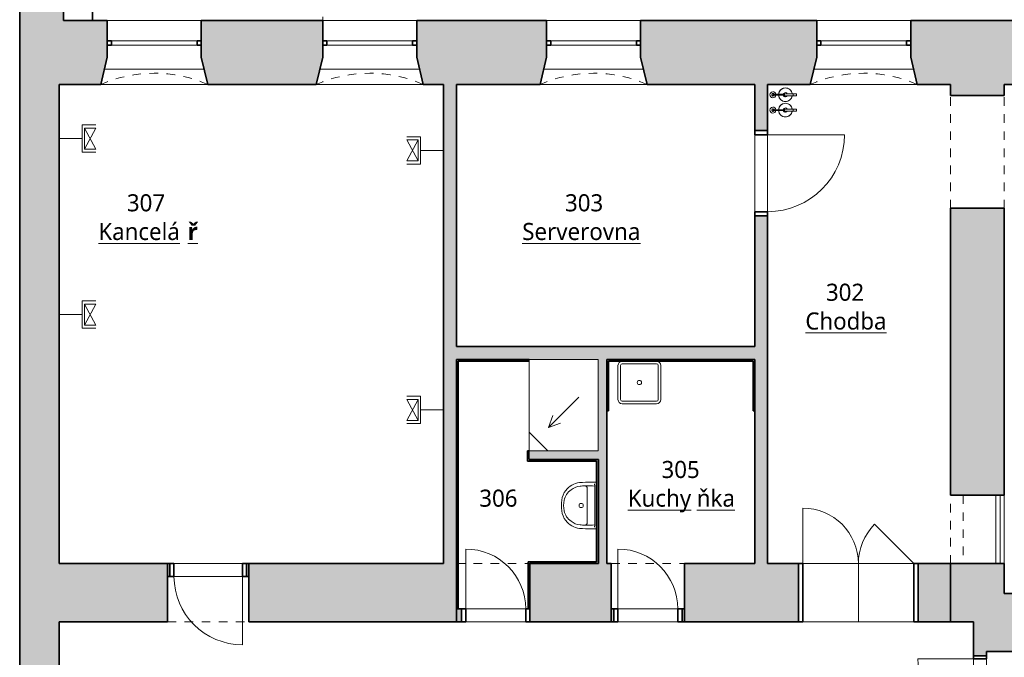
# Model space of a CAD drawing. Header units: metres. Extents: x -0.2 to 44.7, y -1.1 to 28.
# Tile 2 of 11: x -0.2 to 11.3, y 7.3 to 14.8. Entities that reach past the tile are written whole.
import ezdxf

# ---------------------------------------------------------------- set-up
doc = ezdxf.new("R2010")
doc.units = ezdxf.units.M
doc.linetypes.add('AV - Cerch_ 1 tecka 4mm', pattern=[0.006, 0.004, -0.001, 0, -0.001])
doc.linetypes.add('AV - Cerch_ 2 tecky 4mm', pattern=[0.008, 0.004, -0.0015, 0, -0.001, 0, -0.0015])
doc.layers.add('AV-MISTNOSTI', color=5, linetype='Continuous', lineweight=5, true_color=0x0000ff)
doc.layers.add('AV-TEXTY', color=5, linetype='Continuous', lineweight=13, true_color=0x0000ff)
for name, color, linetype, lineweight in [('AV-SRAFY', 7, 'Continuous', 35), ('AV-STAVBA', 7, 'Continuous', 18), ('AV-VYBAVENI', 7, 'Continuous', 18)]:
    doc.layers.add(name, color=color, linetype=linetype, lineweight=lineweight)
doc.styles.add('Trebuchet MS_B', font='trebuc.ttf', dxfattribs={"height": 0.2})

# ---------------------------------------------------------------- blocks, each defined once
blk = doc.blocks.new('DO_2-L_Ocel_ - 1250x1970-985152-3NP')
at = {"layer": 'AV-STAVBA', "color": 254, "true_color": 0xcccccc}
for p, q in [((0.65, 0.725), (0.65, 0.075)), ((-0.6, 0.075), (-0.176, 0.499)), ((-0.635, 0.075), (-0.635, -0.075)), ((-0.6, 0.075), (0.65, 0.075)), ((0, 0.075), (0, -0.075)), ((0.685, 0.075), (0.685, -0.075)), ((-0.6, -0.075), (0.65, -0.075))]:
    blk.add_line(p, q, dxfattribs=at)
at = {"layer": 'AV-STAVBA', "color": 254, "lineweight": 35, "true_color": 0xcccccc}
for p, q in [((-0.6, 0.075), (-0.635, 0.075)), ((-0.635, 0.075), (-0.635, -0.075)), ((-0.6, -0.075), (-0.6, 0.075)), ((0.685, 0.075), (0.65, 0.075)), ((0.65, 0.075), (0.65, -0.075)), ((0.685, -0.075), (0.685, 0.075)), ((-0.635, -0.075), (-0.6, -0.075)), ((0.65, -0.075), (0.685, -0.075))]:
    blk.add_line(p, q, dxfattribs=at)
at = {"layer": 'AV-STAVBA', "color": 254, "linetype": 'AV - Cerch_ 1 tecka 4mm', "true_color": 0xcccccc}
for p, q in [((-0.635, 0.075), (0.685, 0.075)), ((-0.6, 0.075), (0.65, 0.075)), ((-0.635, -0.075), (0.685, -0.075)), ((-0.6, -0.075), (0.65, -0.075))]:
    blk.add_line(p, q, dxfattribs=at)
at = {"layer": 'AV-STAVBA', "color": 254, "true_color": 0xcccccc}
for centre, radius, start, end in [((0.65, 0.075), 0.65, 89.9951, 180), ((-0.6, 0.075), 0.6, 360, 45)]:
    blk.add_arc(centre, radius, start, end, dxfattribs=at)
blk = doc.blocks.new('GM_Otvor_obdélníkový - 860x2230-999254-3NP')
at = {"layer": 'AV-STAVBA', "color": 254, "linetype": 'AV - Cerch_ 1 tecka 4mm', "lineweight": 13, "true_color": 0xcccccc}
for p, q in [((-0.43, 0.34), (0.43, 0.34)), ((-0.43, -0.34), (0.43, -0.34)), ((-0.43, -0.34), (0.43, -0.34))]:
    blk.add_line(p, q, dxfattribs=at)
blk = doc.blocks.new('DO_1-P_Ocel_ - 700x1970_150-988023-3NP')
at = {"layer": 'AV-STAVBA', "color": 254, "true_color": 0xcccccc}
for p, q in [((-0.35, 0.775), (-0.35, 0.075)), ((-0.35, 0.075), (0.35, 0.075)), ((-0.35, -0.075), (0.35, -0.075))]:
    blk.add_line(p, q, dxfattribs=at)
at = {"layer": 'AV-STAVBA', "color": 254, "linetype": 'AV - Cerch_ 1 tecka 4mm', "true_color": 0xcccccc}
for p, q in [((-0.4, 0.075), (0.4, 0.075)), ((-0.35, 0.075), (0.35, 0.075)), ((-0.4, -0.075), (0.4, -0.075)), ((-0.35, -0.075), (0.35, -0.075))]:
    blk.add_line(p, q, dxfattribs=at)
at = {"layer": 'AV-STAVBA', "color": 254, "lineweight": 35, "true_color": 0xcccccc}
for p, q in [((-0.35, 0.075), (-0.4, 0.075)), ((-0.4, 0.075), (-0.4, -0.075)), ((-0.35, -0.075), (-0.35, 0.075)), ((0.4, 0.075), (0.35, 0.075)), ((0.35, 0.075), (0.35, -0.075)), ((0.4, -0.075), (0.4, 0.075)), ((-0.4, -0.075), (-0.35, -0.075)), ((0.35, -0.075), (0.4, -0.075))]:
    blk.add_line(p, q, dxfattribs=at)
at = {"layer": 'AV-STAVBA', "color": 254, "true_color": 0xcccccc}
blk.add_arc((-0.35, 0.075), 0.7, 0, 90, dxfattribs=at)
blk = doc.blocks.new('GM_Otvor_obdélníkový - 950x2190-1000331-3NP')
at = {"layer": 'AV-STAVBA', "color": 254, "linetype": 'AV - Cerch_ 1 tecka 4mm', "lineweight": 13, "true_color": 0xcccccc}
for p, q in [((-0.475, 0.34), (0.475, 0.34)), ((-0.475, -0.34), (0.475, -0.34)), ((-0.475, -0.34), (0.475, -0.34))]:
    blk.add_line(p, q, dxfattribs=at)
blk = doc.blocks.new('DO_1-P_Ocel_ - 800x1970_150-917843-3NP')
at = {"layer": 'AV-STAVBA', "color": 254, "true_color": 0xcccccc}
for p, q in [((-0.4, 0.875), (-0.4, 0.075)), ((-0.4, 0.075), (0.4, 0.075)), ((-0.4, -0.075), (0.4, -0.075))]:
    blk.add_line(p, q, dxfattribs=at)
at = {"layer": 'AV-STAVBA', "color": 254, "linetype": 'AV - Cerch_ 1 tecka 4mm', "true_color": 0xcccccc}
for p, q in [((-0.45, 0.075), (0.45, 0.075)), ((-0.4, 0.075), (0.4, 0.075)), ((-0.45, -0.075), (0.45, -0.075)), ((-0.4, -0.075), (0.4, -0.075))]:
    blk.add_line(p, q, dxfattribs=at)
at = {"layer": 'AV-STAVBA', "color": 254, "lineweight": 35, "true_color": 0xcccccc}
for p, q in [((-0.4, 0.075), (-0.45, 0.075)), ((-0.45, 0.075), (-0.45, -0.075)), ((-0.4, -0.075), (-0.4, 0.075)), ((0.45, 0.075), (0.4, 0.075)), ((0.4, 0.075), (0.4, -0.075)), ((0.45, -0.075), (0.45, 0.075)), ((-0.45, -0.075), (-0.4, -0.075)), ((0.4, -0.075), (0.45, -0.075))]:
    blk.add_line(p, q, dxfattribs=at)
at = {"layer": 'AV-STAVBA', "color": 254, "true_color": 0xcccccc}
blk.add_arc((-0.4, 0.075), 0.8, 0, 90, dxfattribs=at)
blk = doc.blocks.new('GM_Otvor_obdélníkový - 1320x2750-1000893-3NP')
at = {"layer": 'AV-STAVBA', "color": 254, "linetype": 'AV - Cerch_ 1 tecka 4mm', "lineweight": 13, "true_color": 0xcccccc}
for p, q in [((-0.66, 0.315), (0.66, 0.315)), ((-0.66, -0.315), (0.66, -0.315)), ((-0.66, -0.315), (0.66, -0.315))]:
    blk.add_line(p, q, dxfattribs=at)
blk = doc.blocks.new('GM_Otvor_obdélníkový - 800x2600-1001248-3NP')
at = {"layer": 'AV-STAVBA', "color": 254, "linetype": 'AV - Cerch_ 1 tecka 4mm', "lineweight": 13, "true_color": 0xcccccc}
for p, q in [((-0.4, 0.315), (0.4, 0.315)), ((-0.4, -0.315), (0.4, -0.315)), ((-0.4, -0.315), (0.4, -0.315))]:
    blk.add_line(p, q, dxfattribs=at)
blk = doc.blocks.new('DO_2-P_Obl__členěné_222 - 1300x2570_zdobné-1001563-3NP')
at = {"layer": 'AV-STAVBA', "color": 254, "true_color": 0xcccccc}
for p, q in [((-0.65, 0.86), (-0.65, 0.21)), ((0.65, 0.21), (0.19, 0.67)), ((-0.65, 0.21), (0.65, 0.21)), ((-0.65, -0.47), (-0.65, 0.21)), ((0, 0.21), (0, -0.47)), ((0.65, -0.47), (0.65, 0.21)), ((-0.7, -0.47), (-0.65, -0.47)), ((-0.65, -0.47), (0.65, -0.47)), ((0.65, -0.47), (0.7, -0.47))]:
    blk.add_line(p, q, dxfattribs=at)
at = {"layer": 'AV-STAVBA', "color": 254, "lineweight": 35, "true_color": 0xcccccc}
for p, q in [((-0.65, 0.21), (-0.7, 0.21)), ((-0.7, 0.21), (-0.7, -0.47)), ((-0.65, -0.47), (-0.65, 0.21)), ((0.7, 0.21), (0.65, 0.21)), ((0.65, 0.21), (0.65, -0.47)), ((0.7, -0.47), (0.7, 0.21)), ((-0.7, -0.47), (-0.65, -0.47)), ((0.65, -0.47), (0.7, -0.47))]:
    blk.add_line(p, q, dxfattribs=at)
at = {"layer": 'AV-STAVBA', "color": 254, "linetype": 'AV - Cerch_ 1 tecka 4mm', "true_color": 0xcccccc}
for p, q in [((-0.65, 0.21), (0.65, 0.21)), ((-0.7, -0.47), (0.7, -0.47)), ((-0.65, -0.47), (0.65, -0.47))]:
    blk.add_line(p, q, dxfattribs=at)
at = {"layer": 'AV-STAVBA', "color": 254, "true_color": 0xcccccc}
for centre, start, end in [((-0.65, 0.21), 360, 90), ((0.65, 0.21), 135, 180)]:
    blk.add_arc(centre, 0.65, start, end, dxfattribs=at)
blk = doc.blocks.new('DO_1-P_Obl__členěné_11 - 900x1970-1001604-3NP')
at = {"layer": 'AV-STAVBA', "color": 254, "lineweight": 35, "true_color": 0xcccccc}
for p, q in [((-0.45, 0.075), (-0.5, 0.075)), ((-0.5, 0.075), (-0.5, -0.075)), ((-0.45, -0.075), (-0.45, 0.075)), ((0.5, 0.075), (0.45, 0.075)), ((0.45, 0.075), (0.45, -0.075)), ((0.5, -0.075), (0.5, 0.075)), ((-0.5, -0.075), (-0.45, -0.075)), ((0.45, -0.075), (0.5, -0.075))]:
    blk.add_line(p, q, dxfattribs=at)
at = {"layer": 'AV-STAVBA', "color": 254, "true_color": 0xcccccc}
for p, q in [((-0.5, 0.075), (-0.5, -0.075)), ((-0.5, 0.075), (-0.45, 0.075)), ((-0.45, -0.075), (-0.45, 0.075)), ((0.45, 0.075), (0.45, -0.075)), ((0.5, 0.075), (0.45, 0.075)), ((0.5, -0.075), (0.5, 0.075)), ((0.45, -0.075), (0.45, -0.975))]:
    blk.add_line(p, q, dxfattribs=at)
at = {"layer": 'AV-STAVBA', "color": 254, "linetype": 'AV - Cerch_ 1 tecka 4mm', "true_color": 0xcccccc}
for p, q in [((-0.45, 0.075), (0.45, 0.075)), ((0.45, -0.075), (-0.45, -0.075))]:
    blk.add_line(p, q, dxfattribs=at)
at = {"layer": 'AV-STAVBA', "color": 254, "true_color": 0xcccccc}
blk.add_arc((0.45, -0.075), 0.9, 180, 270, dxfattribs=at)
blk = doc.blocks.new('WI_2-2_bez středního sloupku - 1100x2250-1255372-3NP')
at = {"layer": 'AV-STAVBA', "color": 254, "linetype": 'AV - Cerch_ 1 tecka 4mm', "lineweight": 13, "true_color": 0xcccccc}
for p, q in [((0.55, 0.375), (-0.55, 0.375)), ((0.55, -0.375), (-0.55, -0.375))]:
    blk.add_line(p, q, dxfattribs=at)
at = {"layer": 'AV-STAVBA', "color": 254, "lineweight": 35, "true_color": 0xcccccc}
for p, q in [((-0.5, 0.135), (-0.55, 0.135)), ((-0.5, 0.085), (-0.5, 0.135)), ((0.55, 0.135), (0.5, 0.135)), ((0.5, 0.135), (0.5, 0.085)), ((-0.55, 0.085), (-0.5, 0.085)), ((0.5, 0.085), (0.55, 0.085))]:
    blk.add_line(p, q, dxfattribs=at)
at = {"layer": 'AV-STAVBA', "color": 254, "true_color": 0xcccccc}
for p, q in [((-0.5, 0.135), (0.5, 0.135)), ((0.5, 0.085), (-0.5, 0.085))]:
    blk.add_line(p, q, dxfattribs=at)
blk = doc.blocks.new('GM_Nika se zkoseným ostěním a klenutým nadpražím - 1050x2300-1256224-3NP')
at = {"layer": 'AV-STAVBA', "color": 254, "linetype": 'AV - Cerch_ 1 tecka 4mm', "lineweight": 13, "true_color": 0xcccccc}
for p, q in [((0.55, 0.375), (-0.55, 0.375)), ((0.625, -0.375), (-0.625, -0.375))]:
    blk.add_line(p, q, dxfattribs=at)
blk.add_arc((0, -1.807), 1.563, 66.4218, 113.5782, dxfattribs=at)
blk = doc.blocks.new('GM_Nika_zkosené ostění - v900-1256496-3NP')
at = {"layer": 'AV-STAVBA', "color": 254, "linetype": 'AV - Cerch_ 1 tecka 4mm', "lineweight": 13, "true_color": 0xcccccc}
blk.add_line((-0.5, -0.375), (0.75, -0.375), dxfattribs=at)
blk = doc.blocks.new('Railing - Railing-1425325-3NP')
at = {"layer": 'AV-STAVBA', "color": 254, "true_color": 0xcccccc}
for p, q in [((11.185, 9.188), (11.185, 8.388)), ((11.235, 8.388), (11.235, 9.188))]:
    blk.add_line(p, q, dxfattribs=at)
blk = doc.blocks.new('PF_Koncepční sprchový kout - vpusť rohová-1500041-3NP')
at = {"layer": 'AV-VYBAVENI', "color": 254, "true_color": 0xcccccc}
for p, q in [((0.45, 0), (-0.36, 0)), ((-0.36, 0), (-0.36, -1.07)), ((0.45, -1.07), (0.45, 0)), ((0.45, -0.22), (0.23, 0)), ((0.221, -0.273), (-0.132, -0.627)), ((0.221, -0.273), (0.081, -0.325)), ((0.221, -0.273), (0.17, -0.414)), ((-0.36, -1.07), (0.45, -1.07))]:
    blk.add_line(p, q, dxfattribs=at)
blk = doc.blocks.new('Koncepční umyvadlo - 550x400-1470811-3NP')
at = {"layer": 'AV-VYBAVENI', "color": 254, "true_color": 0xcccccc}
for p, q in [((-0.075, 0.12), (0.125, 0.12)), ((0.125, 0.12), (0.325, 0.12)), ((-0.15, 0.07), (-0.15, 0.01)), ((-0.13, 0.034), (-0.103, 0.03)), ((-0.103, 0.03), (0.353, 0.03)), ((0.353, 0.03), (0.38, 0.034)), ((0.4, 0.01), (0.4, 0.07))]:
    blk.add_line(p, q, dxfattribs=at)
blk.add_circle((0.125, 0.191), 0.025, dxfattribs=at)
for centre, radius, start, end in [((0.086, 0.187), 0.23, 126.9872, 174.6397), ((0.111, 0.183), 0.213, 102.9464, 143.5152), ((0.087, 0.189), 0.229, 95.9722, 127.4241), ((0.125, 0.021), 0.401, 81.122, 98.878), ((0.125, -0.005), 0.401, 81.122, 98.878), ((0.163, 0.189), 0.229, 52.5759, 84.0278), ((0.139, 0.183), 0.213, 36.4848, 77.0536), ((0.164, 0.187), 0.23, 5.3603, 53.0128), ((0.114, 0.182), 0.216, 143.7612, 174.2094), ((0.136, 0.182), 0.216, 5.7906, 36.2388), ((1.373, 0.063), 1.523, 174.4928, 179.7382), ((0.092, 0.162), 0.197, 167.8887, 183.5287), ((-0.075, 0.15), 0.03, 180, 270), ((1.218, 0.115), 1.323, 178.4771, 183.6753), ((0.325, 0.15), 0.03, 270, 360), ((0.158, 0.162), 0.197, 356.4713, 12.1113), ((-0.966, 0.115), 1.321, 356.3208, 1.5269), ((-1.123, 0.063), 1.523, 0.2618, 5.5072)]:
    blk.add_arc(centre, radius, start, end, dxfattribs=at)
blk = doc.blocks.new('Koncepční dřez - Dřez-607565-3NP')
at = {"layer": 'AV-VYBAVENI', "color": 254, "true_color": 0xcccccc}
for p, q in [((-0.25, 0.2), (-0.25, -0.2)), ((-0.22, 0.2), (-0.22, -0.2)), ((0.2, 0.22), (-0.2, 0.22)), ((0.22, -0.2), (0.22, 0.2)), ((0.25, 0.2), (0.25, -0.2)), ((-0.2, -0.22), (0.2, -0.22)), ((-0.2, -0.25), (0.2, -0.25))]:
    blk.add_line(p, q, dxfattribs=at)
blk.add_circle((0, 0), 0.025, dxfattribs=at)
for centre, radius, start, end in [((-0.2, 0.2), 0.05, 90, 180), ((0.2, 0.2), 0.05, 360, 90), ((-0.2, 0.2), 0.02, 90, 180), ((0.2, 0.2), 0.02, 360, 90), ((-0.2, -0.2), 0.05, 180, 270), ((-0.2, -0.2), 0.02, 180, 270), ((0.2, -0.2), 0.02, 270, 360), ((0.2, -0.2), 0.05, 270, 360)]:
    blk.add_arc(centre, radius, start, end, dxfattribs=at)
blk = doc.blocks.new('GM_Hasicí přístroj - Hasici pristroj-V2-3NP')
at = {"layer": 'AV-STAVBA', "color": 254, "lineweight": 13, "true_color": 0xcccccc}
for p, q in [((-0.042, 0.004), (-0.101, 0.004)), ((-0.042, 0.011), (0.058, 0.011)), ((-0.042, 0.011), (-0.042, -0.014)), ((0.058, 0.011), (0.06, 0.011)), ((0.058, 0.011), (0.058, -0.014)), ((0.06, 0.011), (0.098, 0.011)), ((0.06, 0.011), (0.06, -0.014)), ((0.098, 0.011), (0.098, -0.014)), ((-0.101, -0.006), (-0.042, -0.006)), ((0.058, -0.014), (-0.042, -0.014)), ((0.06, -0.014), (0.058, -0.014)), ((0.098, -0.014), (0.06, -0.014))]:
    blk.add_line(p, q, dxfattribs=at)
at = {"layer": 'AV-STAVBA', "color": 254, "lineweight": 13, "true_color": 0xcccccc, "flags": 128}
for points in [[(-0.101, 0.004), (-0.103, 0.004), (-0.106, 0.004), (-0.109, 0.004), (-0.112, 0.004), (-0.115, 0.004), (-0.118, 0.004), (-0.121, 0.004), (-0.123, 0.004), (-0.126, 0.004), (-0.129, 0.004), (-0.131, 0.004), (-0.134, 0.004), (-0.137, 0.004), (-0.139, 0.004), (-0.142, 0.004), (-0.144, 0.004), (-0.147, 0.004), (-0.149, 0.004), (-0.151, 0.004), (-0.153, 0.004), (-0.156, 0.004), (-0.158, 0.004), (-0.16, 0.004), (-0.162, 0.004), (-0.163, 0.004), (-0.165, 0.004), (-0.167, 0.004), (-0.168, 0.004), (-0.17, 0.004), (-0.171, 0.004), (-0.171, 0.004)], [(-0.171, -0.006), (-0.17, -0.006), (-0.169, -0.006), (-0.167, -0.006), (-0.166, -0.006), (-0.164, -0.006), (-0.162, -0.006), (-0.16, -0.006), (-0.158, -0.006), (-0.156, -0.006), (-0.154, -0.006), (-0.152, -0.006), (-0.15, -0.006), (-0.148, -0.006), (-0.145, -0.006), (-0.143, -0.006), (-0.14, -0.006), (-0.138, -0.006), (-0.135, -0.006), (-0.133, -0.006), (-0.13, -0.006), (-0.127, -0.006), (-0.124, -0.006), (-0.122, -0.006), (-0.119, -0.006), (-0.116, -0.006), (-0.113, -0.006), (-0.11, -0.006), (-0.107, -0.006), (-0.105, -0.006), (-0.102, -0.006), (-0.101, -0.006)]]:
    blk.add_lwpolyline(points, dxfattribs=at)
at = {"layer": 'AV-STAVBA', "color": 254, "lineweight": 13, "true_color": 0xcccccc}
for centre, radius, start, end in [((-0.177, -0.001), 0.035, 7.2375, 180), ((-0.176, -0.001), 0.015, 18.6492, 180), ((-0.176, -0.001), 0.015, 165, 180), ((-0.176, -0.001), 0.015, 105, 134.9362), ((-0.171, -0.001), 0.005, 150, 180), ((-0.171, -0.001), 0.005, 90, 120), ((-0.176, -0.001), 0.015, 45.0638, 75), ((-0.176, -0.001), 0.015, 18.6492, 44.9362), ((-0.031, -0.001), 0.08, 90, 176.3766), ((-0.031, -0.001), 0.08, 159.9713, 176.4282), ((-0.031, -0.001), 0.08, 114.9713, 154.4839), ((-0.031, -0.001), 0.08, 90, 110.0287), ((-0.031, -0.001), 0.025, 90, 169.2003), ((-0.031, -0.001), 0.08, 69.9713, 90), ((-0.031, -0.001), 0.08, 9.1868, 90), ((-0.031, -0.001), 0.025, 30, 90), ((-0.031, -0.001), 0.08, 25.5161, 65.0287), ((-0.031, -0.001), 0.08, 9.0556, 20.0287), ((-0.177, -0.001), 0.035, 180, 351.9689), ((-0.176, -0.001), 0.015, 174.9501, 180), ((-0.176, -0.001), 0.015, 180, 185.0499), ((-0.176, -0.001), 0.015, 180, 224.9362), ((-0.176, -0.001), 0.015, 180, 341.9765), ((-0.176, -0.001), 0.015, 240, 270), ((-0.171, -0.001), 0.005, 180, 210), ((-0.171, -0.001), 0.005, 240, 285), ((-0.176, -0.001), 0.015, 330, 341.9765), ((-0.031, -0.001), 0.08, 183.5619, 200.0287), ((-0.031, -0.001), 0.08, 183.6137, 270), ((-0.031, -0.001), 0.08, 204.9713, 245.0287), ((-0.031, -0.001), 0.08, 249.9713, 270), ((-0.031, -0.001), 0.025, 190.7995, 270), ((-0.031, -0.001), 0.08, 270, 350.8132), ((-0.031, -0.001), 0.025, 270, 330), ((-0.031, -0.001), 0.08, 270, 290.0287), ((-0.031, -0.001), 0.08, 294.9713, 335.0287), ((-0.031, -0.001), 0.08, 339.9713, 350.9444)]:
    blk.add_arc(centre, radius, start, end, dxfattribs=at)
for points, knots in [([(-0.176, -0.001), (-0.176, -0.001), (-0.176, 0), (-0.175, 0.002), (-0.174, 0.003), (-0.173, 0.003), (-0.173, 0.003), (-0.172, 0.003)], [0, 0, 0, 0, 0.1111111, 0.2222222, 0.3333333, 0.3888889, 0.4444444, 0.4444444, 0.4444444, 0.4444444]), ([(-0.169, -0.006), (-0.169, -0.006), (-0.17, -0.006), (-0.171, -0.006), (-0.171, -0.006), (-0.172, -0.006), (-0.173, -0.006), (-0.174, -0.006), (-0.175, -0.005), (-0.176, -0.003), (-0.176, -0.002), (-0.176, -0.001)], [0.3333333, 0.3333333, 0.3333333, 0.3333333, 0.3888889, 0.4444444, 0.5, 0.5555556, 0.6111111, 0.6666667, 0.7777778, 0.8888889, 1, 1, 1, 1])]:
    blk.add_open_spline(points, degree=3, knots=knots, dxfattribs=at)
for points in [[(-0.1, -0.001), (-0.1, -0.001), (-0.1, 0), (-0.1, 0.002), (-0.101, 0.003), (-0.101, 0.003), (-0.101, 0.003)], [(-0.101, -0.006), (-0.101, -0.006), (-0.101, -0.006), (-0.1, -0.005), (-0.1, -0.003), (-0.1, -0.002), (-0.1, -0.001)]]:
    blk.add_open_spline(points, degree=3, dxfattribs=at)
blk = doc.blocks.new('GM_Hasicí přístroj - Hasici pristroj-V3-3NP')
at = {"layer": 'AV-STAVBA', "color": 254, "lineweight": 13, "true_color": 0xcccccc}
for p, q in [((-0.042, 0.004), (-0.101, 0.004)), ((-0.042, 0.011), (0.058, 0.011)), ((-0.042, 0.011), (-0.042, -0.014)), ((0.058, 0.011), (0.06, 0.011)), ((0.058, 0.011), (0.058, -0.014)), ((0.06, 0.011), (0.098, 0.011)), ((0.06, 0.011), (0.06, -0.014)), ((0.098, 0.011), (0.098, -0.014)), ((-0.101, -0.006), (-0.042, -0.006)), ((0.058, -0.014), (-0.042, -0.014)), ((0.06, -0.014), (0.058, -0.014)), ((0.098, -0.014), (0.06, -0.014))]:
    blk.add_line(p, q, dxfattribs=at)
at = {"layer": 'AV-STAVBA', "color": 254, "lineweight": 13, "true_color": 0xcccccc, "flags": 128}
for points in [[(-0.101, 0.004), (-0.103, 0.004), (-0.106, 0.004), (-0.109, 0.004), (-0.112, 0.004), (-0.115, 0.004), (-0.118, 0.004), (-0.121, 0.004), (-0.123, 0.004), (-0.126, 0.004), (-0.129, 0.004), (-0.131, 0.004), (-0.134, 0.004), (-0.137, 0.004), (-0.139, 0.004), (-0.142, 0.004), (-0.144, 0.004), (-0.147, 0.004), (-0.149, 0.004), (-0.151, 0.004), (-0.153, 0.004), (-0.156, 0.004), (-0.158, 0.004), (-0.16, 0.004), (-0.162, 0.004), (-0.163, 0.004), (-0.165, 0.004), (-0.167, 0.004), (-0.168, 0.004), (-0.17, 0.004), (-0.171, 0.004), (-0.171, 0.004)], [(-0.171, -0.006), (-0.17, -0.006), (-0.169, -0.006), (-0.167, -0.006), (-0.166, -0.006), (-0.164, -0.006), (-0.162, -0.006), (-0.16, -0.006), (-0.158, -0.006), (-0.156, -0.006), (-0.154, -0.006), (-0.152, -0.006), (-0.15, -0.006), (-0.148, -0.006), (-0.145, -0.006), (-0.143, -0.006), (-0.14, -0.006), (-0.138, -0.006), (-0.135, -0.006), (-0.133, -0.006), (-0.13, -0.006), (-0.127, -0.006), (-0.124, -0.006), (-0.122, -0.006), (-0.119, -0.006), (-0.116, -0.006), (-0.113, -0.006), (-0.11, -0.006), (-0.107, -0.006), (-0.105, -0.006), (-0.102, -0.006), (-0.101, -0.006)]]:
    blk.add_lwpolyline(points, dxfattribs=at)
at = {"layer": 'AV-STAVBA', "color": 254, "lineweight": 13, "true_color": 0xcccccc}
for centre, radius, start, end in [((-0.177, -0.001), 0.035, 7.2375, 180), ((-0.176, -0.001), 0.015, 18.6492, 180), ((-0.176, -0.001), 0.015, 165, 180), ((-0.176, -0.001), 0.015, 105, 134.9362), ((-0.171, -0.001), 0.005, 150, 180), ((-0.171, -0.001), 0.005, 90, 120), ((-0.176, -0.001), 0.015, 45.0638, 75), ((-0.176, -0.001), 0.015, 18.6492, 44.9362), ((-0.031, -0.001), 0.08, 90, 176.3766), ((-0.031, -0.001), 0.08, 159.9713, 176.4282), ((-0.031, -0.001), 0.08, 114.9713, 154.8841), ((-0.031, -0.001), 0.08, 90, 110.0287), ((-0.031, -0.001), 0.025, 90, 169.2003), ((-0.031, -0.001), 0.08, 69.9713, 90), ((-0.031, -0.001), 0.08, 9.1868, 90), ((-0.031, -0.001), 0.025, 30, 90), ((-0.031, -0.001), 0.08, 25.1159, 65.0287), ((-0.031, -0.001), 0.08, 9.0556, 20.0287), ((-0.177, -0.001), 0.035, 180, 351.9689), ((-0.176, -0.001), 0.015, 174.9501, 180), ((-0.176, -0.001), 0.015, 180, 185.0499), ((-0.176, -0.001), 0.015, 180, 224.9362), ((-0.176, -0.001), 0.015, 180, 341.9765), ((-0.176, -0.001), 0.015, 240, 270), ((-0.171, -0.001), 0.005, 180, 210), ((-0.171, -0.001), 0.005, 240, 285), ((-0.176, -0.001), 0.015, 330, 341.9765), ((-0.031, -0.001), 0.08, 183.5619, 200.0287), ((-0.031, -0.001), 0.08, 183.6137, 270), ((-0.031, -0.001), 0.08, 204.9713, 245.0287), ((-0.031, -0.001), 0.08, 249.9713, 270), ((-0.031, -0.001), 0.025, 190.7995, 270), ((-0.031, -0.001), 0.08, 270, 350.8132), ((-0.031, -0.001), 0.025, 270, 330), ((-0.031, -0.001), 0.08, 270, 290.0287), ((-0.031, -0.001), 0.08, 294.9713, 335.0287), ((-0.031, -0.001), 0.08, 339.9713, 350.9444)]:
    blk.add_arc(centre, radius, start, end, dxfattribs=at)
for points, knots in [([(-0.176, -0.001), (-0.176, -0.001), (-0.176, 0), (-0.175, 0.002), (-0.174, 0.003), (-0.173, 0.003), (-0.173, 0.003), (-0.172, 0.003)], [0, 0, 0, 0, 0.1111111, 0.2222222, 0.3333333, 0.3888889, 0.4444444, 0.4444444, 0.4444444, 0.4444444]), ([(-0.169, -0.006), (-0.169, -0.006), (-0.17, -0.006), (-0.171, -0.006), (-0.171, -0.006), (-0.172, -0.006), (-0.173, -0.006), (-0.174, -0.006), (-0.175, -0.005), (-0.176, -0.003), (-0.176, -0.002), (-0.176, -0.001)], [0.3333333, 0.3333333, 0.3333333, 0.3333333, 0.3888889, 0.4444444, 0.5, 0.5555556, 0.6111111, 0.6666667, 0.7777778, 0.8888889, 1, 1, 1, 1])]:
    blk.add_open_spline(points, degree=3, knots=knots, dxfattribs=at)
for points in [[(-0.1, -0.001), (-0.1, -0.001), (-0.1, 0), (-0.1, 0.002), (-0.101, 0.003), (-0.101, 0.003), (-0.101, 0.003)], [(-0.101, -0.006), (-0.101, -0.006), (-0.101, -0.006), (-0.1, -0.005), (-0.1, -0.003), (-0.1, -0.002), (-0.1, -0.001)]]:
    blk.add_open_spline(points, degree=3, dxfattribs=at)
blk = doc.blocks.new('Řísma 2NP_ vnitroblok - Řísma 2NP_ vnitroblok-1646675-3NP')
at = {"layer": 'AV-STAVBA', "color": 254, "true_color": 0xcccccc}
blk.add_line((3.31, 14.748), (3.31, 14.789), dxfattribs=at)
blk = doc.blocks.new('D0089 - 1514 - OÚPSŘ_Benešova_rvt-1-3NP')
at = {"layer": 'AV-SRAFY', "lineweight": 18, "true_color": 0xcccccc}
for points in [[(0.279, 14.748), (0.279, 27.996), (-0.235, 27.996), (-0.235, 14.748), (0.225, 14.748)], [(-0.235, 0.828), (0.225, 0.828), (0.225, 14.748), (-0.235, 14.748), (-0.235, 1.817)], [(4.725, 8.388), (4.875, 8.388), (4.875, 13.998), (4.725, 13.998), (4.725, 10.481)], [(8.365, 10.778), (8.365, 10.928), (4.875, 10.928), (4.875, 10.778), (7.234, 10.778)], [(4.875, 7.858), (4.895, 7.858), (4.895, 10.778), (4.875, 10.778), (4.875, 10.481)], [(5.635, 10.758), (5.635, 10.778), (4.895, 10.778), (4.895, 10.758)], [(5.725, 10.758), (5.725, 10.778), (5.635, 10.778), (5.635, 10.758)], [(6.535, 8.388), (6.635, 8.388), (6.635, 10.778), (6.535, 10.778), (6.535, 9.037)], [(6.635, 10.178), (6.655, 10.178), (6.655, 10.778), (6.635, 10.778), (6.635, 10.481)], [(8.345, 10.758), (8.345, 10.778), (6.655, 10.778), (6.655, 10.758), (7.234, 10.758)], [(8.345, 10.178), (8.365, 10.178), (8.365, 10.778), (8.345, 10.778), (8.345, 10.481)], [(5.725, 9.608), (5.725, 9.708), (5.705, 9.708), (5.705, 9.608)], [(6.535, 9.608), (6.535, 9.708), (5.725, 9.708), (5.725, 9.608)], [(5.705, 9.588), (6.515, 9.588), (6.515, 9.608), (5.705, 9.608)], [(6.515, 8.408), (6.535, 8.408), (6.535, 9.608), (6.515, 9.608), (6.515, 9.037)], [(5.735, 7.858), (5.735, 8.408), (5.715, 8.408), (5.715, 7.858)], [(6.535, 8.388), (6.535, 8.408), (5.735, 8.408), (5.735, 8.388)], [(10.925, 7.358), (17.155, 7.358), (17.155, 8.038), (11.285, 8.038), (11.285, 7.708), (10.925, 7.708), (10.925, 7.593)], [(4.935, 7.708), (4.935, 7.858), (4.875, 7.858), (4.875, 7.708)]]:
    blk.add_hatch(color=254, dxfattribs=at).paths.add_polyline_path(points)
h = blk.add_hatch(color=254, dxfattribs=at)
h.paths.add_polyline_path([(10.655, 13.998), (11.975, 13.998), (12.05, 14.318), (12.05, 14.748), (10.19, 14.748), (10.19, 14.318), (10.265, 13.998)])
h.paths.add_polyline_path([(15.205, 13.998), (15.28, 14.318), (15.28, 14.748), (13.15, 14.748), (13.15, 14.318), (13.225, 13.998)])
h.paths.add_polyline_path([(4.875, 13.998), (5.855, 13.998), (5.93, 14.318), (5.93, 14.748), (4.41, 14.748), (4.41, 14.318), (4.485, 13.998), (4.725, 13.998)])
h.paths.add_polyline_path([(17.591, 13.998), (17.765, 13.998), (17.765, 14.748), (16.38, 14.748), (16.38, 14.318), (16.455, 13.998), (17.338, 13.998)])
h.paths.add_polyline_path([(8.515, 13.998), (9.015, 13.998), (9.09, 14.318), (9.09, 14.748), (7.03, 14.748), (7.03, 14.318), (7.105, 13.998), (8.497, 13.998)])
h.paths.add_polyline_path([(0.715, 13.998), (0.79, 14.318), (0.79, 14.748), (0.225, 14.748), (0.225, 13.998)])
h.paths.add_polyline_path([(3.193, 13.998), (3.235, 13.998), (3.31, 14.318), (3.31, 14.748), (1.89, 14.748), (1.89, 14.318), (1.965, 13.998)])
h = blk.add_hatch(color=254, dxfattribs=at)
h.paths.add_polyline_path([(8.515, 8.388), (8.515, 12.458), (8.365, 12.458), (8.365, 8.388)])
h.paths.add_polyline_path([(8.515, 13.458), (8.515, 13.998), (8.365, 13.998), (8.365, 13.458), (8.497, 13.458)])
h = blk.add_hatch(color=254, dxfattribs=at)
h.paths.add_polyline_path([(10.925, 7.708), (11.285, 7.708), (11.285, 8.388), (10.655, 8.388), (10.655, 7.708)])
h.paths.add_polyline_path([(11.285, 9.188), (11.285, 12.548), (10.655, 12.548), (10.655, 9.188), (11.276, 9.188)])
h.paths.add_polyline_path([(11.276, 13.868), (11.285, 13.868), (11.285, 13.998), (10.655, 13.998), (10.655, 13.868)])
h = blk.add_hatch(color=254, dxfattribs=at)
h.paths.add_polyline_path([(4.875, 7.708), (4.875, 8.388), (2.445, 8.388), (2.445, 7.708), (3.193, 7.708)])
h.paths.add_polyline_path([(5.735, 7.708), (6.685, 7.708), (6.685, 8.388), (5.735, 8.388)])
h.paths.add_polyline_path([(10.655, 7.708), (10.655, 8.388), (10.277, 8.388), (10.277, 7.708)])
h.paths.add_polyline_path([(8.877, 7.708), (8.877, 8.388), (7.545, 8.388), (7.545, 7.708)])
h.paths.add_polyline_path([(1.495, 7.708), (1.495, 8.388), (0.225, 8.388), (0.225, 7.708)])
h = blk.add_hatch(color=254, dxfattribs=at)
h.paths.add_polyline_path([(1.52, 8.238), (1.52, 8.388), (1.495, 8.388), (1.495, 8.238)])
h.paths.add_polyline_path([(2.42, 8.238), (2.445, 8.238), (2.445, 8.388), (2.42, 8.388)])
h = blk.add_hatch(color=254, dxfattribs=at)
h.paths.add_polyline_path([(6.715, 7.708), (6.715, 7.858), (6.685, 7.858), (6.685, 7.708)])
h.paths.add_polyline_path([(7.545, 7.708), (7.545, 7.858), (7.515, 7.858), (7.515, 7.708)])
h = blk.add_hatch(color=254, dxfattribs=at)
h.paths.add_polyline_path([(10.925, 1.008), (11.075, 1.008), (11.075, 5.988), (10.925, 5.988), (10.925, 1.817)])
h.paths.add_polyline_path([(10.925, 7.308), (11.075, 7.308), (11.075, 7.358), (10.925, 7.358)])
at = {"layer": 'AV-STAVBA', "color": 254, "lineweight": 35, "true_color": 0xcccccc}
for p, q in [((-0.235, 27.996), (-0.235, 14.748)), ((0.279, 14.748), (0.279, 27.996)), ((0.279, 27.996), (0.279, 14.748)), ((0.615, 14.748), (0.615, 27.996)), ((-0.235, 14.748), (-0.235, 0.828)), ((0.79, 14.748), (0.279, 14.748)), ((0.279, 14.748), (0.615, 14.748)), ((0.79, 14.318), (0.79, 14.748)), ((3.31, 14.748), (1.89, 14.748)), ((1.89, 14.748), (1.89, 14.318)), ((3.31, 14.318), (3.31, 14.748)), ((5.93, 14.748), (4.41, 14.748)), ((4.41, 14.748), (4.41, 14.318)), ((5.93, 14.318), (5.93, 14.748)), ((9.09, 14.748), (7.03, 14.748)), ((7.03, 14.748), (7.03, 14.318)), ((9.09, 14.318), (9.09, 14.748)), ((12.05, 14.748), (10.19, 14.748)), ((10.19, 14.748), (10.19, 14.318)), ((0.715, 13.998), (0.79, 14.318)), ((1.89, 14.318), (1.965, 13.998)), ((3.235, 13.998), (3.31, 14.318)), ((4.41, 14.318), (4.485, 13.998)), ((5.855, 13.998), (5.93, 14.318)), ((7.03, 14.318), (7.105, 13.998)), ((9.015, 13.998), (9.09, 14.318)), ((10.19, 14.318), (10.265, 13.998)), ((0.225, 8.388), (0.225, 13.998)), ((0.225, 13.998), (0.715, 13.998)), ((1.965, 13.998), (3.235, 13.998)), ((4.485, 13.998), (4.725, 13.998)), ((4.725, 13.998), (4.725, 8.388)), ((4.875, 13.998), (5.855, 13.998)), ((4.875, 10.928), (4.875, 13.998)), ((7.105, 13.998), (8.365, 13.998)), ((8.365, 13.998), (8.365, 13.458)), ((8.515, 13.998), (9.015, 13.998)), ((8.515, 13.458), (8.515, 13.998)), ((10.265, 13.998), (10.655, 13.998)), ((10.655, 13.998), (10.655, 13.868)), ((11.285, 13.998), (11.975, 13.998)), ((11.285, 13.868), (11.285, 13.998)), ((10.655, 13.868), (11.285, 13.868)), ((8.365, 13.458), (8.515, 13.458)), ((8.515, 12.458), (8.365, 12.458)), ((8.365, 12.458), (8.365, 10.928)), ((8.515, 8.388), (8.515, 12.458)), ((11.285, 12.548), (10.655, 12.548)), ((10.655, 12.548), (10.655, 9.188)), ((11.285, 9.188), (11.285, 12.548)), ((8.365, 10.928), (4.875, 10.928)), ((4.875, 8.388), (4.875, 10.778)), ((4.875, 10.778), (5.725, 10.778)), ((4.895, 10.778), (4.875, 10.778)), ((4.875, 10.778), (4.875, 7.858)), ((5.635, 10.778), (4.895, 10.778)), ((4.895, 7.858), (4.895, 10.758)), ((4.895, 10.758), (5.635, 10.758)), ((5.725, 10.778), (5.635, 10.778)), ((5.635, 10.758), (5.725, 10.758)), ((6.635, 10.778), (8.365, 10.778)), ((6.635, 8.388), (6.635, 10.778)), ((6.635, 10.778), (6.635, 10.178)), ((6.655, 10.778), (6.635, 10.778)), ((8.345, 10.778), (6.655, 10.778)), ((6.655, 10.178), (6.655, 10.758)), ((6.655, 10.758), (8.345, 10.758)), ((8.365, 10.778), (8.345, 10.778)), ((8.345, 10.758), (8.345, 10.178)), ((8.365, 10.778), (8.365, 8.388)), ((8.365, 10.178), (8.365, 10.778)), ((6.635, 10.178), (6.655, 10.178)), ((8.345, 10.178), (8.365, 10.178)), ((5.725, 9.708), (5.705, 9.708)), ((5.705, 9.708), (5.705, 9.608)), ((5.705, 9.608), (5.705, 9.588)), ((5.705, 9.588), (6.515, 9.588)), ((5.725, 9.608), (6.535, 9.608)), ((6.515, 9.608), (5.725, 9.608)), ((6.535, 9.608), (6.515, 9.608)), ((6.515, 9.588), (6.515, 8.408)), ((6.535, 9.608), (6.535, 8.388)), ((6.535, 8.408), (6.535, 9.608)), ((10.655, 9.188), (11.285, 9.188)), ((1.495, 8.388), (0.225, 8.388)), ((1.495, 7.708), (1.495, 8.388)), ((1.52, 8.388), (1.495, 8.388)), ((1.495, 8.388), (1.495, 8.238)), ((1.52, 8.238), (1.52, 8.388)), ((2.445, 8.388), (2.42, 8.388)), ((2.42, 8.388), (2.42, 8.238)), ((4.725, 8.388), (2.445, 8.388)), ((2.445, 8.388), (2.445, 7.708)), ((2.445, 8.238), (2.445, 8.388)), ((4.875, 7.708), (4.875, 8.388)), ((5.735, 8.408), (5.715, 8.408)), ((5.715, 8.408), (5.715, 7.858)), ((6.515, 8.408), (5.735, 8.408)), ((6.535, 8.388), (5.735, 8.388)), ((5.735, 8.388), (5.735, 7.708)), ((5.735, 7.858), (5.735, 8.388)), ((5.735, 8.388), (6.535, 8.388)), ((6.535, 8.388), (6.535, 8.408)), ((6.685, 8.388), (6.635, 8.388)), ((6.685, 7.708), (6.685, 8.388)), ((8.365, 8.388), (7.545, 8.388)), ((7.545, 8.388), (7.545, 7.708)), ((8.877, 8.388), (8.515, 8.388)), ((8.877, 7.708), (8.877, 8.388)), ((10.655, 8.388), (10.277, 8.388)), ((10.277, 8.388), (10.277, 7.708)), ((11.285, 8.388), (10.655, 8.388)), ((10.655, 8.388), (10.655, 7.708)), ((10.655, 7.708), (10.655, 8.388)), ((11.285, 8.038), (11.285, 8.388)), ((1.495, 8.238), (1.52, 8.238)), ((2.42, 8.238), (2.445, 8.238)), ((17.155, 8.038), (11.285, 8.038)), ((4.935, 7.858), (4.875, 7.858)), ((4.875, 7.858), (4.875, 7.708)), ((4.875, 7.858), (4.895, 7.858)), ((4.935, 7.708), (4.935, 7.858)), ((5.715, 7.858), (5.735, 7.858)), ((6.715, 7.858), (6.685, 7.858)), ((6.685, 7.858), (6.685, 7.708)), ((6.715, 7.708), (6.715, 7.858)), ((7.545, 7.858), (7.515, 7.858)), ((7.515, 7.858), (7.515, 7.708)), ((7.545, 7.708), (7.545, 7.858)), ((0.225, 5.958), (0.225, 7.708)), ((0.225, 7.708), (1.495, 7.708)), ((2.445, 7.708), (4.875, 7.708)), ((4.875, 7.708), (4.935, 7.708)), ((5.735, 7.708), (6.685, 7.708)), ((6.685, 7.708), (6.715, 7.708)), ((7.515, 7.708), (7.545, 7.708)), ((7.545, 7.708), (8.877, 7.708)), ((10.277, 7.708), (10.655, 7.708)), ((10.655, 7.708), (10.925, 7.708)), ((10.925, 7.708), (10.925, 7.358)), ((10.925, 7.358), (10.925, 7.308)), ((10.925, 7.308), (11.075, 7.308)), ((11.075, 7.358), (17.155, 7.358)), ((11.075, 7.308), (11.075, 7.358))]:
    blk.add_line(p, q, dxfattribs=at)
at = {"layer": 'AV-STAVBA', "color": 254, "true_color": 0xcccccc}
for p, q in [((0.79, 14.748), (1.89, 14.748)), ((3.31, 14.748), (4.41, 14.748)), ((5.93, 14.748), (7.03, 14.748)), ((9.09, 14.748), (10.19, 14.748)), ((0.757, 14.178), (1.923, 14.178)), ((3.277, 14.178), (4.443, 14.178)), ((5.897, 14.178), (7.063, 14.178)), ((9.057, 14.178), (10.223, 14.178)), ((8.365, 12.508), (8.365, 13.408)), ((8.515, 13.408), (8.515, 12.508)), ((5.725, 9.708), (5.725, 9.608)), ((11.285, 8.388), (11.285, 9.188)), ((1.57, 8.388), (2.37, 8.388)), ((8.927, 8.388), (10.227, 8.388)), ((2.37, 8.238), (1.57, 8.238)), ((4.985, 7.858), (5.685, 7.858)), ((6.765, 7.858), (7.465, 7.858)), ((5.685, 7.708), (4.985, 7.708)), ((7.465, 7.708), (6.765, 7.708))]:
    blk.add_line(p, q, dxfattribs=at)
at = {"layer": 'AV-STAVBA', "color": 254, "linetype": 'AV - Cerch_ 2 tecky 4mm', "true_color": 0xcccccc}
for p, q in [((10.805, 9.188), (10.805, 8.388)), ((11.285, 9.188), (10.805, 9.188)), ((10.805, 8.388), (11.285, 8.388))]:
    blk.add_line(p, q, dxfattribs=at)
at = {"layer": 'AV-STAVBA', "color": 254, "lineweight": 18, "true_color": 0xcccccc}
for name, p in [('GM_Nika se zkoseným ostěním a klenutým nadpražím - 1050x2300-1256224-3NP', (1.34, 14.373)), ('WI_2-2_bez středního sloupku - 1100x2250-1255372-3NP', (1.34, 14.373)), ('GM_Nika se zkoseným ostěním a klenutým nadpražím - 1050x2300-1256224-3NP', (3.86, 14.373)), ('Řísma 2NP_ vnitroblok - Řísma 2NP_ vnitroblok-1646675-3NP', (0, 0)), ('WI_2-2_bez středního sloupku - 1100x2250-1255372-3NP', (3.86, 14.373)), ('GM_Nika se zkoseným ostěním a klenutým nadpražím - 1050x2300-1256224-3NP', (6.48, 14.373)), ('WI_2-2_bez středního sloupku - 1100x2250-1255372-3NP', (6.48, 14.373)), ('GM_Nika se zkoseným ostěním a klenutým nadpražím - 1050x2300-1256224-3NP', (9.64, 14.373)), ('WI_2-2_bez středního sloupku - 1100x2250-1255372-3NP', (9.64, 14.373)), ('GM_Nika_zkosené ostění - v900-1256496-3NP', (1.215, 14.373)), ('GM_Nika_zkosené ostění - v900-1256496-3NP', (3.735, 14.373)), ('GM_Nika_zkosené ostění - v900-1256496-3NP', (6.355, 14.373)), ('GM_Hasicí přístroj - Hasici pristroj-V2-3NP', (8.755, 13.878)), ('GM_Nika_zkosené ostění - v900-1256496-3NP', (9.515, 14.373)), ('GM_Hasicí přístroj - Hasici pristroj-V3-3NP', (8.755, 13.698)), ('Railing - Railing-1425325-3NP', (0, 0)), ('DO_2-P_Obl__členěné_222 - 1300x2570_zdobné-1001563-3NP', (9.577, 8.178)), ('DO_1-P_Ocel_ - 700x1970_150-988023-3NP', (5.335, 7.783)), ('DO_1-P_Ocel_ - 700x1970_150-988023-3NP', (7.115, 7.783)), ('GM_Otvor_obdélníkový - 950x2190-1000331-3NP', (1.97, 8.048)), ('GM_Otvor_obdélníkový - 860x2230-999254-3NP', (5.305, 8.048)), ('GM_Otvor_obdélníkový - 860x2230-999254-3NP', (7.115, 8.048))]:
    blk.add_blockref(name, p, dxfattribs=at)
for name, p, rotation in [('GM_Otvor_obdélníkový - 1320x2750-1000893-3NP', (10.97, 13.208), 89.9999999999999), ('DO_1-P_Obl__členěné_11 - 900x1970-1001604-3NP', (8.44, 12.958), 89.99999999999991), ('GM_Otvor_obdélníkový - 800x2600-1001248-3NP', (10.97, 8.788), 89.9999999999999), ('DO_1-P_Ocel_ - 800x1970_150-917843-3NP', (1.97, 8.313), 180), ('DO_2-L_Ocel_ - 1250x1970-985152-3NP', (11, 6.623), 89.99999999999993)]:
    blk.add_blockref(name, p, dxfattribs=dict(at, rotation=rotation))
at = {"layer": 'AV-VYBAVENI', "color": 254, "lineweight": 18, "true_color": 0xcccccc}
for name, p, rotation in [('PF_Koncepční sprchový kout - vpusť rohová-1500041-3NP', (6.174, 9.708), 180), ('Koncepční umyvadlo - 550x400-1470811-3NP', (6.525, 8.943), 89.9999999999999)]:
    blk.add_blockref(name, p, dxfattribs=dict(at, rotation=rotation))
blk.add_blockref('Koncepční dřez - Dřez-607565-3NP', (7.015, 10.508), dxfattribs=at)
blk = doc.blocks.new('EF_Datová zásuvka - 2 vývody-835357-3NP')
at = {"layer": 'AV-STAVBA'}
for p, q in [((0.225, 13.404), (0.23, 13.404)), ((0.23, 13.404), (0.23, 13.324)), ((0.23, 13.334), (0.23, 13.394)), ((0.23, 13.394), (0.23, 13.334)), ((0.23, 13.372), (0.23, 13.382)), ((0.23, 13.382), (0.23, 13.372)), ((0.23, 13.324), (0.225, 13.324)), ((0.23, 13.346), (0.23, 13.356)), ((0.23, 13.356), (0.23, 13.346))]:
    blk.add_line(p, q, dxfattribs=at)

msp = doc.modelspace()

# ---------------------------------------------------------------- linework, layer by layer
at = {"layer": 'AV-TEXTY', "lineweight": 5}
for p, q in [((0.495, 13.524), (0.655, 13.524)), ((0.495, 13.364), (0.495, 13.524)), ((0.655, 13.241), (0.522, 13.487)), ((0.655, 13.487), (0.522, 13.241)), ((0.522, 13.487), (0.522, 13.241)), ((0.655, 13.487), (0.522, 13.487)), ((0.495, 13.364), (0.225, 13.364)), ((0.495, 13.364), (0.495, 13.204)), ((4.455, 13.385), (4.295, 13.385)), ((4.455, 13.225), (4.455, 13.385)), ((4.295, 13.348), (4.428, 13.102)), ((4.295, 13.102), (4.428, 13.348)), ((4.428, 13.348), (4.295, 13.348)), ((4.428, 13.102), (4.428, 13.348)), ((0.495, 13.204), (0.655, 13.204)), ((0.522, 13.241), (0.655, 13.241)), ((4.455, 13.225), (4.455, 13.065)), ((4.455, 13.225), (4.725, 13.225)), ((4.295, 13.102), (4.428, 13.102)), ((4.455, 13.065), (4.295, 13.065)), ((0.495, 11.464), (0.655, 11.464)), ((0.495, 11.304), (0.495, 11.464)), ((0.655, 11.181), (0.522, 11.427)), ((0.655, 11.427), (0.522, 11.181)), ((0.522, 11.427), (0.522, 11.181)), ((0.655, 11.427), (0.522, 11.427)), ((0.495, 11.304), (0.225, 11.304)), ((0.495, 11.304), (0.495, 11.144)), ((0.522, 11.181), (0.655, 11.181)), ((0.495, 11.144), (0.655, 11.144)), ((4.455, 10.348), (4.295, 10.348)), ((4.295, 10.311), (4.428, 10.065)), ((4.295, 10.065), (4.428, 10.311)), ((4.428, 10.311), (4.295, 10.311)), ((4.428, 10.065), (4.428, 10.311)), ((4.455, 10.188), (4.455, 10.348)), ((4.455, 10.188), (4.455, 10.028)), ((4.455, 10.188), (4.725, 10.188)), ((4.295, 10.065), (4.428, 10.065)), ((4.455, 10.028), (4.295, 10.028))]:
    msp.add_line(p, q, dxfattribs=at)

# ---------------------------------------------------------------- block references
at = {"lineweight": 5}
msp.add_blockref('D0089 - 1514 - OÚPSŘ_Benešova_rvt-1-3NP', (0, 0), dxfattribs=at)
at = {"layer": 'AV-STAVBA'}
for p in [(0, 0), (0, -2.06)]:
    msp.add_blockref('EF_Datová zásuvka - 2 vývody-835357-3NP', p, dxfattribs=at)
at = {"layer": 'AV-STAVBA', "rotation": 180}
for p in [(4.95, 26.589), (4.95, 23.551)]:
    msp.add_blockref('EF_Datová zásuvka - 2 vývody-835357-3NP', p, dxfattribs=at)

# ---------------------------------------------------------------- texts
at = {"layer": 'AV-MISTNOSTI', "char_height": 0.2, "attachment_point": 1, "style": 'Trebuchet MS_B'}
for s, insert, width in [('307', (1.019, 12.712), 0.60127), ('303', (6.145, 12.712), 0.60127), ('\\LKancelá', (0.685, 12.376), 1.26667), ('\\L\\fTrebuchet MS|b1|i0|c238|p34|;\\Lř', (1.731, 12.376), 0.1443), ('\\LServerovna', (5.645, 12.376), 1.81181), ('302', (9.198, 11.665), 0.60127), ('\\LChodba', (8.957, 11.328), 1.1865), ('305', (7.274, 9.59), 0.60127), ('306', (5.142, 9.254), 0.60127), ('\\LKuchy', (6.88, 9.254), 0.97806), ('\\Lňka', (7.687, 9.254), 0.57721)]:
    msp.add_mtext(s, dxfattribs=dict(at, insert=insert, width=width))

doc.saveas('drawing.dxf')
